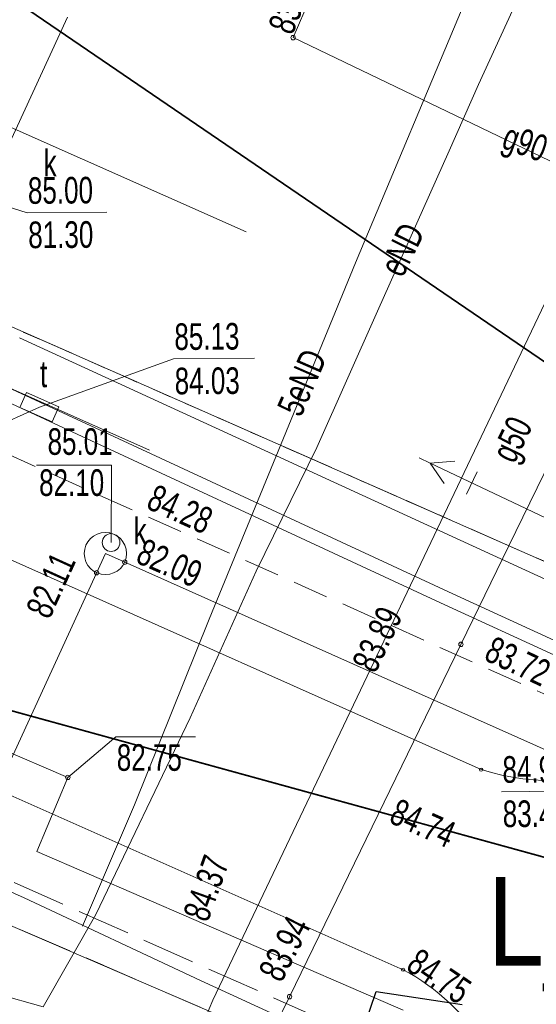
# Model space of a CAD drawing. Header units: metres. Extents: x -1013 to 1491576, y -5789570 to 1032.
# Tile 53 of 62: x 94 to 108, y -16 to 12. Entities that reach past the tile are written whole.
import ezdxf
from ezdxf.xclip import XClip

# ---------------------------------------------------------------- set-up
doc = ezdxf.new("R2010")
doc.units = ezdxf.units.M
doc.header["$MEASUREMENT"] = 0
doc.header["$XCLIPFRAME"] = 0
for name, pattern in [('2_KTCR02', [1.5, 1, -0.5]), ('2_KTJZ01', [2, 1.5, -0.5]), ('GUK', [2, 1.5, -0.5]), ('GUZ', [1, 0.5, -0.5])]:
    doc.linetypes.add(name, pattern=pattern)
doc.layers.add('700-L Mapa 1_1000 dwg', color=7, linetype='Continuous')
doc.layers.add('724-L Tabliczki_ znaki', color=7, linetype='Continuous')
for name, color, linetype, lineweight in [('703-L Płaszczyzny podejścia 2D3', 152, 'Continuous', 30), ('703-L Płaszczyzny podejścia 2D38', 171, 'Continuous', 35), ('704-L Płaszczyzny podejścia 3D38', 171, 'Continuous', 35), ('708-L Opisy_ numeracja obiektów85', 1, 'Continuous', 25), ('715-L Wymiary opisy dla 1_100085', 1, 'Continuous', 25), ('A-26_7_01', 7, 'Continuous', 13), ('ex_02_DXF_MZ_5_Dzialki7', 9, 'Continuous', 18), ('ex_02_DXF_MZ_5_Kontury3', 9, 'Continuous', 18), ('ex_02_DXF_MZ_5_KTCR_L_17', 9, 'Continuous', 18), ('ex_02_DXF_MZ_5_KTJZ_L_07', 9, 'Continuous', 18), ('ex_02_DXF_MZ_5_KTKR_L_07', 9, 'Continuous', 18), ('ex_02_DXF_MZ_5_RTPW_T_17', 9, 'Continuous', 18), ('ex_02_DXF_MZ_5_SUBK_L_034', 9, 'Continuous', 18), ('ex_02_DXF_MZ_5_SUOG_L_052', 9, 'Continuous', 18), ('ex_02_DXF_MZ_5_SUPC_D_L_1200', 9, 'Continuous', 18), ('ex_02_DXF_MZ_5_SUPE_D_L_31', 9, 'Continuous', 18), ('ex_02_DXF_MZ_5_SUPE_D_T_27', 9, 'Continuous', 18), ('ex_02_DXF_MZ_5_SUPE_E_T_31', 9, 'Continuous', 18), ('ex_02_DXF_MZ_5_SUPG_E_T_27', 9, 'Continuous', 18), ('ex_02_DXF_MZ_5_SUPG_L_252', 9, 'Continuous', 18), ('ex_02_DXF_MZ_5_SUPG_L_352', 9, 'Continuous', 18), ('ex_02_DXF_MZ_5_SUPK_L_434', 9, 'Continuous', 18), ('ex_02_DXF_MZ_5_SUPT_D_L_030', 9, 'Continuous', 18), ('ex_02_DXF_MZ_5_SUPW_L_05', 9, 'Continuous', 18), ('ex_02_DXF_MZ_5_SUTG_T_052', 9, 'Continuous', 18), ('ex_02_DXF_MZ_5_SUTK_T_034', 9, 'Continuous', 18), ('ex_02_DXF_MZ_5_SUTT_T_030', 9, 'Continuous', 18), ('ex_02_DXF_MZ_5_SUTW_T_05', 9, 'Continuous', 18), ('ex_02_DXF_MZ_5_SUUK_E_T_934', 9, 'Continuous', 18), ('ex_02_DXF_MZ_5_SUUK_T_234', 9, 'Continuous', 18), ('ex_02_DXF_MZ_5_SUUT_D_T_130', 9, 'Continuous', 18), ('ex_02_DXF_MZ_5_SUUT_E_T_930', 9, 'Continuous', 18), ('ex_02_DXF_MZ_5_Uzytki3', 9, 'Continuous', 18)]:
    doc.layers.add(name, color=color, linetype=linetype, lineweight=lineweight)
doc.styles.add('STYL_AUTOMATYCZNY_1', font='arial.ttf', dxfattribs={"width": 0.7})
doc.styles.add('STYL_AUTOMATYCZNY_3', font='ARIALN.TTF')
doc.dimstyles.new('STYL_AUTOMATYCZNY__1', dxfattribs={"dimtxt": 0.18, "dimasz": 0.9119999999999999, "dimexe": 0.18, "dimexo": 0.0625, "dimgap": 0, "dimtad": 0, "dimtih": 1, "dimtoh": 1, "dimdec": 4, "dimzin": 0, "dimdsep": 46, "dimcen": 0.09, "dimadec": 0, "dimazin": 0, "dimtfac": 1, "dimtdec": 4, "dimtmove": 0, "dimatfit": 3, "dimldrblk": 'ARROWHEAD_7', "dimfxl": 1, "dimtolj": 1, "dimtzin": 0, "dimarcsym": 0})
picture_1 = doc.add_image_def('image2.png', size_in_pixel=(300, 265))

# ---------------------------------------------------------------- blocks, each defined once
blk = doc.blocks.new('Rysunek_1_5', base_point=(-7447251.909729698, -5789835.32710067))
at = {"layer": 'ex_02_DXF_MZ_5_Dzialki7', "color": 9, "linetype": 'Continuous', "lineweight": 18}
for p, q in [((-42.32972969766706, 44.7128993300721), (161.1902703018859, -43.06710067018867)), ((118.5324703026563, -7.999100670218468), (16.01707030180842, 37.10399932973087))]:
    blk.add_line(p, q, dxfattribs=at)
at = {"layer": 'ex_02_DXF_MZ_5_Kontury3', "color": 9, "linetype": 'GUK', "lineweight": 18}
for p, q in [((-42.33102969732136, 44.71429933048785), (102.609970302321, -17.79190067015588)), ((62.51027030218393, 16.65289933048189), (104.4402703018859, -1.797100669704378)), ((104.4402703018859, -1.797100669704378), (124.9302703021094, -10.81710067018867))]:
    blk.add_line(p, q, dxfattribs=at)
at = {"layer": 'ex_02_DXF_MZ_5_KTCR_L_17', "color": 9, "linetype": '2_KTCR02', "lineweight": 18}
blk.add_line((111.7702703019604, -8.787100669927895), (9.370270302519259, 36.97289932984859), dxfattribs=at)
at = {"layer": 'ex_02_DXF_MZ_5_KTJZ_L_07', "color": 9, "linetype": '2_KTJZ01', "lineweight": 18}
blk.add_line((78.76027030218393, -6.057100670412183), (107.3602703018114, -18.77710067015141), dxfattribs=at)
at = {"layer": 'ex_02_DXF_MZ_5_KTKR_L_07', "color": 9, "linetype": 'Continuous', "lineweight": 18}
for p, q in [((106.5402703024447, -9.377100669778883), (26.14027030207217, 26.4628993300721)), ((79.65027030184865, -4.047100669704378), (104.3402703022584, -15.01710067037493))]:
    blk.add_line(p, q, dxfattribs=at)
for centre, radius, start, end in [((108.5540840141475, -2.957760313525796), 6.727806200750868, 252.5828173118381, 332.4732560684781), ((101.4639753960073, -20.42927245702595), 6.12900284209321, 1.703248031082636, 62.01162071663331)]:
    blk.add_arc(centre, radius, start, end, dxfattribs=at)
at = {"layer": 'ex_02_DXF_MZ_5_RTPW_T_17', "color": 9, "linetype": 'Continuous', "lineweight": 18}
for centre in [(106.5402703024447, -9.377100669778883), (104.3402703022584, -15.01710067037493)]:
    blk.add_circle(centre, 0.045, dxfattribs=at)
at = {"layer": 'ex_02_DXF_MZ_5_SUBK_L_034', "color": 9, "linetype": 'Continuous', "lineweight": 18}
blk.add_circle((95.95027030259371, -3.287100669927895), 0.5952184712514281, dxfattribs=at)
at = {"layer": 'ex_02_DXF_MZ_5_SUOG_L_052', "color": 9, "linetype": 'Continuous', "lineweight": 18}
blk.add_line((101.1402703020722, -15.77710067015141), (105.9702703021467, -5.847100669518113), dxfattribs=at)
at = {"layer": 'ex_02_DXF_MZ_5_SUPC_D_L_1200', "color": 9, "linetype": 'Continuous', "lineweight": 18}
blk.add_line((87.02125007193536, -5.16672897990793), (94.88332994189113, 11.82713470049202), dxfattribs=at)
at = {"layer": 'ex_02_DXF_MZ_5_SUPE_D_L_31', "color": 9, "linetype": 'Continuous', "lineweight": 18}
for p, q in [((106.465426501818, 9.927696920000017), (108.2285526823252, 13.77045193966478)), ((106.2068570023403, 12.56612121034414), (103.0004739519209, 4.902863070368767)), ((105.6384784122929, 8.061708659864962), (106.465426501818, 9.927696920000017)), ((103.6200550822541, 3.547096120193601), (105.6384784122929, 8.061708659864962)), ((103.0004739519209, 4.902863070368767), (98.87072571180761, -5.137108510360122)), ((101.9069305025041, -0.2953071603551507), (103.6200550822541, 3.547096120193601)), ((100.2013453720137, -3.787625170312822), (101.9069305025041, -0.2953071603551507)), ((98.34025523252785, -7.921095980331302), (100.2013453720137, -3.787625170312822)), ((98.87072571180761, -5.137108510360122), (96.76736209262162, -10.372384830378)), ((95.67898369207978, -13.46032440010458), (98.34025523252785, -7.921095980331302)), ((87.10411102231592, -10.02032028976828), (93.65554645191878, -12.99451365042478)), ((96.76736209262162, -10.372384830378), (95.3012922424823, -13.79301157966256)), ((93.65554645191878, -12.99451365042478), (98.63229288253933, -15.31972307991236)), ((94.19714803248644, -16.06098654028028), (95.67898369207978, -13.46032440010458)), ((94.19714803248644, -16.06098654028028), (89.74815187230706, -14.83216608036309)), ((98.63229288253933, -15.31972307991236), (102.9967002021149, -17.31920950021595))]:
    blk.add_line(p, q, dxfattribs=at)
at = {"layer": 'ex_02_DXF_MZ_5_SUPE_D_T_27', "color": 9, "linetype": 'Continuous', "lineweight": 18}
for p, q in [((105.100673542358, -0.7419117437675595), (104.7899774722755, -0.5945999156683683)), ((105.7983253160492, -0.6853447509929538), (105.100673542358, -0.7419117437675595)), ((112.6059466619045, -4.30042312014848), (105.100673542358, -0.7419117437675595)), ((105.4984321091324, -1.317850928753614), (105.100673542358, -0.7419117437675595)), ((106.1309382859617, -1.617744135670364), (106.4308314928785, -0.9852379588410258))]:
    blk.add_line(p, q, dxfattribs=at)
at = {"layer": 'ex_02_DXF_MZ_5_SUPG_L_252', "color": 9, "linetype": 'Continuous', "lineweight": 18}
blk.add_line((113.5102703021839, -6.387100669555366), (93.53027030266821, 2.792899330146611), dxfattribs=at)
at = {"layer": 'ex_02_DXF_MZ_5_SUPG_L_352', "color": 9, "linetype": 'Continuous', "lineweight": 18}
for p, q in [((105.4502703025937, 21.09289932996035), (101.240270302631, 11.25289933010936)), ((101.240270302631, 11.25289933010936), (111.8202703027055, 6.172899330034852)), ((107.3202703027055, -3.067100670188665), (111.8202703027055, 6.172899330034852)), ((105.9702703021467, -5.847100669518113), (107.3202703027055, -3.067100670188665)), ((105.9702703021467, -5.847100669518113), (101.1402703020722, -15.77710067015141)), ((101.1402703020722, -15.77710067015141), (97.58027030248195, -23.08710066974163))]:
    blk.add_line(p, q, dxfattribs=at)
at = {"layer": 'ex_02_DXF_MZ_5_SUPK_L_434', "color": 9, "linetype": 'Continuous', "lineweight": 18}
for p, q in [((95.95027030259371, -3.287100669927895), (92.33027030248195, -11.16710066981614)), ((126.4302703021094, -16.89710067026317), (95.95027030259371, -3.287100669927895))]:
    blk.add_line(p, q, dxfattribs=at)
at = {"layer": 'ex_02_DXF_MZ_5_SUPT_D_L_030', "color": 9, "linetype": 'Continuous', "lineweight": 18}
for p, q in [((98.97624079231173, -15.87735520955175), (113.1087736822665, 13.7947797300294)), ((105.3980444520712, -4.681155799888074), (79.22047525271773, 7.475840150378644)), ((84.43504958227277, 5.46233220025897), (105.7462271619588, -4.418682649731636)), ((93.17027030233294, 0.422899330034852), (94.0883224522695, 0.8398041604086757)), ((105.7462271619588, -4.418682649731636), (126.3447808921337, -13.93467647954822)), ((138.0360610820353, -19.6729729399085), (105.3980444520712, -4.681155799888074)), ((95.26694370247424, -24.55424388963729), (98.97624079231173, -15.87735520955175))]:
    blk.add_line(p, q, dxfattribs=at)
at = {"layer": 'ex_02_DXF_MZ_5_SUPW_L_05', "color": 9, "linetype": 'Continuous', "lineweight": 18}
for p, q in [((94.89027030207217, -9.597100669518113), (77.8602703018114, -2.297100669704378)), ((94.02027030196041, -11.68710067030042), (94.89027030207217, -9.597100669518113)), ((104.3402703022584, -16.15710067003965), (94.02027030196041, -11.68710067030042))]:
    blk.add_line(p, q, dxfattribs=at)
at = {"layer": 'ex_02_DXF_MZ_5_SUTG_T_052', "color": 9, "linetype": 'Continuous', "lineweight": 18}
for centre in [(101.240270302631, 11.25289933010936), (105.9702703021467, -5.847100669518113), (101.1402703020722, -15.77710067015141)]:
    blk.add_circle(centre, 0.0625, dxfattribs=at)
at = {"layer": 'ex_02_DXF_MZ_5_SUTK_T_034', "color": 9, "linetype": 'Continuous', "lineweight": 18}
for p, q in [((93.12835728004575, 6.513574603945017), (93.7397823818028, 6.31785712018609)), ((93.7397823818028, 6.31785712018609), (95.99256750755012, 6.333703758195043)), ((94.0041617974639, -0.7967348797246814), (96.12128935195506, -0.7967348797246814)), ((96.1102703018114, -2.977100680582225), (96.12128935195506, -0.7967348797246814))]:
    blk.add_line(p, q, dxfattribs=at)
for centre in [(96.49376787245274, -3.529784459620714), (95.70179712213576, -3.827975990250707)]:
    blk.add_circle(centre, 0.0625, dxfattribs=at)
at = {"layer": 'ex_02_DXF_MZ_5_SUTT_T_030', "color": 9, "linetype": 'Continuous', "lineweight": 18}
for p, q in [((94.08832376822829, 0.8398030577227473), (97.86780780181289, 2.19907374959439)), ((97.86780780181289, 2.19907374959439), (100.147734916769, 2.215111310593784)), ((107.1157152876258, -9.999563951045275), (109.3956424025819, -9.983526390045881))]:
    blk.add_line(p, q, dxfattribs=at)
at = {"layer": 'ex_02_DXF_MZ_5_SUTW_T_05', "color": 9, "linetype": 'Continuous', "lineweight": 18}
for p, q in [((94.89027030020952, -9.597100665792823), (96.23957712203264, -8.452118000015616)), ((96.23957712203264, -8.452118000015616), (98.49241798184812, -8.452118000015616))]:
    blk.add_line(p, q, dxfattribs=at)
blk.add_circle((94.89027030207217, -9.597100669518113), 0.0625, dxfattribs=at)
at = {"layer": 'ex_02_DXF_MZ_5_SUUK_T_234', "color": 9, "linetype": 'Continuous', "lineweight": 18}
blk.add_circle((96.1102703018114, -2.977100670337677), 0.25, dxfattribs=at)
at = {"layer": 'ex_02_DXF_MZ_5_SUUT_D_T_130', "color": 9, "linetype": 'Continuous', "lineweight": 18}
for p, q in [((93.72518261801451, 1.255260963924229), (93.53664895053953, 0.8283480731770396)), ((94.63999595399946, 0.8512602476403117), (93.72518261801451, 1.255260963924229)), ((94.45146228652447, 0.4243473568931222), (94.63999595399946, 0.8512602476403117)), ((93.53664895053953, 0.8283480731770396), (94.45146228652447, 0.4243473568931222))]:
    blk.add_line(p, q, dxfattribs=at)
at = {"layer": 'ex_02_DXF_MZ_5_Uzytki3', "color": 9, "linetype": 'GUZ', "lineweight": 18}
for p, q in [((-42.33102969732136, 44.71429933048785), (102.609970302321, -17.79190067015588)), ((62.51467030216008, 16.64919933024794), (104.4376703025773, -1.797700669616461)), ((104.4376703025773, -1.797700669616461), (124.9327703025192, -10.81440067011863))]:
    blk.add_line(p, q, dxfattribs=at)
at = {"layer": 'ex_02_DXF_MZ_5_RTPW_T_17', "color": 9, "linetype": 'Continuous', "lineweight": 18, "char_height": 0.75, "style": 'STYL_AUTOMATYCZNY_1'}
for s, insert, attachment_point, rotation in [('\\A1;{\\pql;\\fArial|b0|i0|c238|p0;\\W0.700000;84.74}', (104.21376646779, -10.16837643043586), 1, 336.03751078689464), ('\\A1;{\\pql;\\fArial|b0|i0|c238|p0;\\W0.700000;84.75}', (104.3819951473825, -15.00854296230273), 7, 326.22441401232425)]:
    blk.add_mtext(s, dxfattribs=dict(at, insert=insert, attachment_point=attachment_point, rotation=rotation))
at = {"layer": 'ex_02_DXF_MZ_5_SUPE_E_T_31', "color": 9, "linetype": 'Continuous', "lineweight": 18, "char_height": 0.75, "attachment_point": 4, "style": 'STYL_AUTOMATYCZNY_1'}
for s, insert, rotation in [('\\A1;{\\pql;\\fArial|b0|i0|c238|p0;\\W0.700000;eND}', (103.9907347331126, 4.620638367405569), 63.83310750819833), ('\\A1;{\\pql;\\fArial|b0|i0|c238|p0;\\W0.700000;5eND}', (101.1185747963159, 0.6732152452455), 66.44314135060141)]:
    blk.add_mtext(s, dxfattribs=dict(at, insert=insert, rotation=rotation))
at = {"layer": 'ex_02_DXF_MZ_5_SUPG_E_T_27', "color": 9, "linetype": 'Continuous', "lineweight": 18, "char_height": 0.75, "attachment_point": 7, "style": 'STYL_AUTOMATYCZNY_1'}
for s, insert, rotation in [('\\A1;{\\pql;\\fArial|b0|i0|c238|p0;\\W0.700000;g90}', (107.0044015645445, 7.942222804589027), 340.0674641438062), ('\\A1;{\\pql;\\fArial|b0|i0|c238|p0;\\W0.700000;g50}', (107.6864413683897, -0.8781568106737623), 64.49585436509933)]:
    blk.add_mtext(s, dxfattribs=dict(at, insert=insert, rotation=rotation))
at = {"layer": 'ex_02_DXF_MZ_5_SUTG_T_052', "color": 9, "linetype": 'Continuous', "lineweight": 18, "char_height": 0.75, "attachment_point": 7, "style": 'STYL_AUTOMATYCZNY_1'}
for s, insert, rotation in [('\\A1;{\\pql;\\fArial|b0|i0|c238|p0;\\W0.700000;83.86}', (101.2238146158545, 11.29179938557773), 68.04208849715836), ('\\A1;{\\pql;\\fArial|b0|i0|c238|p0;\\W0.700000;83.89}', (103.5656655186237, -6.696724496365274), 64.5655769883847), ('\\A1;{\\pql;\\fArial|b0|i0|c238|p0;\\W0.700000;83.94}', (100.9166513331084, -15.41379249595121), 62.62230609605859)]:
    blk.add_mtext(s, dxfattribs=dict(at, insert=insert, rotation=rotation))
at = {"layer": 'ex_02_DXF_MZ_5_SUTK_T_034', "color": 9, "linetype": 'Continuous', "lineweight": 18, "char_height": 0.75, "style": 'STYL_AUTOMATYCZNY_1'}
for s, insert, attachment_point, rotation in [('\\A1;{\\pql;\\fArial|b0|i0|c238|p0;\\W0.700000;85.00}', (93.76267257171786, 7.318042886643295), 1, 0.4030258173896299), ('\\A1;{\\pql;\\fArial|b0|i0|c238|p0;\\W0.700000;81.30}', (93.77146515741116, 6.068073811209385), 1, 0.4030258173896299), ('\\A1;{\\pql;\\fArial|b0|i0|c238|p0;\\W0.700000;82.09}', (96.7639132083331, -3.53578112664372), 7, 336.29115496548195), ('\\A1;{\\pql;\\fArial|b0|i0|c238|p0;\\W0.700000;82.11}', (93.68764207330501, -4.858393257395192), 1, 65.48035784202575)]:
    blk.add_mtext(s, dxfattribs=dict(at, insert=insert, attachment_point=attachment_point, rotation=rotation))
for s, insert, attachment_point in [('\\A1;{\\pql;\\fArial|b0|i0|c238|p0;\\W0.700000;85.01}', (94.31952935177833, -0.5164249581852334), 7), ('\\A1;{\\pql;\\fArial|b0|i0|c238|p0;\\W0.700000;82.10}', (94.08067174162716, -0.9142081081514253), 1)]:
    blk.add_mtext(s, dxfattribs=dict(at, insert=insert, attachment_point=attachment_point))
at = {"layer": 'ex_02_DXF_MZ_5_SUTT_T_030', "color": 9, "linetype": 'Continuous', "lineweight": 18, "char_height": 0.75, "style": 'STYL_AUTOMATYCZNY_1'}
for s, insert, attachment_point, rotation in [('\\A1;{\\pql;\\fArial|b0|i0|c238|p0;\\W0.700000;85.13}', (97.89069799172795, 3.199259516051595), 1, 0.4030258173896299), ('\\A1;{\\pql;\\fArial|b0|i0|c238|p0;\\W0.700000;84.03}', (97.89949057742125, 1.949290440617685), 1, 0.4030258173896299), ('\\A1;{\\pql;\\fArial|b0|i0|c238|p0;\\W0.700000;84.28}', (97.06067941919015, -2.004901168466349), 7, 335.4827355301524), ('\\A1;{\\pql;\\fArial|b0|i0|c238|p0;\\W0.700000;83.72}', (106.5819824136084, -6.279918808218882), 7, 334.8427280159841), ('\\A1;{\\pql;\\fArial|b0|i0|c238|p0;\\W0.700000;84.91}', (107.1386054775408, -8.99937818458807), 1, 0.4030258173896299), ('\\A1;{\\pql;\\fArial|b0|i0|c238|p0;\\W0.700000;83.47}', (107.1473980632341, -10.24934726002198), 1, 0.4030258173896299), ('\\A1;{\\pql;\\fArial|b0|i0|c238|p0;\\W0.700000;84.37}', (98.48252182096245, -13.58203273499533), 4, 70.26307483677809)]:
    blk.add_mtext(s, dxfattribs=dict(at, insert=insert, attachment_point=attachment_point, rotation=rotation))
at = {"layer": 'ex_02_DXF_MZ_5_SUTW_T_05', "color": 9, "linetype": 'Continuous', "lineweight": 18, "insert": (96.26950212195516, -9.421808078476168), "char_height": 0.75, "attachment_point": 7, "style": 'STYL_AUTOMATYCZNY_1'}
blk.add_mtext('\\A1;{\\pql;\\fArial|b0|i0|c238|p0;\\W0.700000;82.75}', dxfattribs=at)
at = {"layer": 'ex_02_DXF_MZ_5_SUUK_E_T_934', "color": 9, "linetype": 'Continuous', "lineweight": 18, "char_height": 0.75, "style": 'STYL_AUTOMATYCZNY_1'}
for insert, attachment_point in [((94.20735324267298, 8.096924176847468), 1), ((96.74654191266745, -3.027458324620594), 7)]:
    blk.add_mtext('\\A1;{\\pql;\\fArial|b0|i0|c238|p0;\\W0.700000;k}', dxfattribs=dict(at, insert=insert, attachment_point=attachment_point))
at = {"layer": 'ex_02_DXF_MZ_5_SUUT_E_T_930', "color": 9, "linetype": 'Continuous', "lineweight": 18, "insert": (94.10698755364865, 2.14994892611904), "char_height": 0.75, "attachment_point": 1, "style": 'STYL_AUTOMATYCZNY_1'}
blk.add_mtext('\\A1;{\\pql;\\fArial|b0|i0|c238|p0;\\W0.700000;t}', dxfattribs=at)
blk = doc.blocks.new('Rysunek_3_7', base_point=(90.22175947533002, 2.716591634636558))
at = {"layer": 'A-26_7_01', "color": 7, "lineweight": 13}
image = blk.add_image(picture_1, insert=(90.22175947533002, 2.716591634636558), size_in_units=(7.6200000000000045, 6.730999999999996), rotation=-23.899190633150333, dxfattribs=at)
image.set_boundary_path([(-0.5, -0.5), (299.5, 264.5)])
blk = doc.blocks.new('ARROWHEAD_7')
at = {"color": 0, "linetype": 'Continuous', "lineweight": 0}
for p, q in [((0, 0), (-1, 0)), ((-0.25, 0), (0.25, 0)), ((0, -0.25), (0, 0.25))]:
    blk.add_line(p, q, dxfattribs=at)
blk.add_circle((0, 0), 0.25, dxfattribs=at)

msp = doc.modelspace()

# ---------------------------------------------------------------- linework, layer by layer
at = {"layer": '703-L Płaszczyzny podejścia 2D3', "color": 152, "linetype": 'Continuous', "lineweight": 30}
msp.add_circle((8.227287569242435, 10.35503282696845), 1021.659312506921, dxfattribs=at)
at = {"layer": '703-L Płaszczyzny podejścia 2D38', "color": 171, "linetype": 'Continuous', "lineweight": 35}
msp.add_line((25.64933348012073, 10.87244387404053), (404.9356063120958, -93.37555726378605), dxfattribs=at)
at = {"layer": '704-L Płaszczyzny podejścia 3D38', "color": 171, "linetype": 'Continuous', "lineweight": 35, "flags": 128}
for points in [[(41.85448035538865, 47.44283100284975), (142.6528109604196, -21.28632254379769)], [(201.1545497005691, -37.36570575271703), (142.6528109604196, -21.28632254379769), (41.85448035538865, 47.44283100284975)], [(142.6528109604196, -21.28632254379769), (84.15107222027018, -5.206939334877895), (33.75190691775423, 29.15763743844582)], [(84.15107222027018, -5.206939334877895), (142.6528109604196, -21.28632254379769)]]:
    msp.add_lwpolyline(points, dxfattribs=at)

# ---------------------------------------------------------------- block references
at = {"layer": '700-L Mapa 1_1000 dwg', "color": 52, "linetype": 'Continuous', "lineweight": 25}
ref = msp.add_blockref('Rysunek_1_5', (-7447251.909729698, -5789835.32710067), dxfattribs=at)
XClip(ref).set_block_clipping_path([(-454.4097296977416, -337.8271006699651), (350.5902703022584, 167.1728993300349)])
at = {"layer": '724-L Tabliczki_ znaki', "color": 52, "linetype": 'Continuous', "lineweight": 25}
ref = msp.add_blockref('Rysunek_3_7', (90.22175947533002, 2.716591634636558), dxfattribs=at)
XClip(ref).set_block_clipping_path([(90.22175947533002, 2.716591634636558), (97.18841822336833, -0.3704888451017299), (99.91533931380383, 5.783393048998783), (92.9486805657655, 8.87047352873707)])

# ---------------------------------------------------------------- texts
at = {"layer": '708-L Opisy_ numeracja obiektów85', "color": 1, "linetype": 'Continuous', "lineweight": 25, "insert": (106.7252237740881, -15.62888266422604), "char_height": 2.5, "attachment_point": 7, "style": 'STYL_AUTOMATYCZNY_3'}
msp.add_mtext('\\A1;{\\pql;\\fArial Narrow|b0|i0|c238|p0;\\W1.000000;L_02}', dxfattribs=at)
at = {"layer": '715-L Wymiary opisy dla 1_100085', "color": 1, "linetype": 'Continuous', "lineweight": 25, "insert": (42.90533051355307, -13.84511841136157), "char_height": 2, "attachment_point": 7, "rotation": 336.1008093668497, "style": 'STYL_AUTOMATYCZNY_3'}
msp.add_mtext('\\A1;{\\pql;\\fArial Narrow|b0|i0|c238|p0;\\W1.000000;Główny kierunek \\fArial Narrow|b0|i0|c238|p0;\\W1.000000;startu (\\fArial Narrow|b0|i0|c238|p0;\\W1.000000;podejścia\\fArial Narrow|b0|i0|c238|p0;\\W1.000000;)\\fArial Narrow|b0|i0|c238|p0;\\W1.000000; 114,30°/294,3°}', dxfattribs=at)

# ---------------------------------------------------------------- leaders
at = {"layer": '708-L Opisy_ numeracja obiektów85', "color": 1, "linetype": 'Continuous', "lineweight": 25, "annotation_type": 0, "has_hookline": 1, "hookline_direction": 0, "text_width": 6.018518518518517}
msp.add_leader([(102.9967002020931, -17.31920950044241), (103.5840846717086, -15.62888266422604), (106.0052237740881, -15.9965326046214)], dimstyle='STYL_AUTOMATYCZNY__1', dxfattribs=at)

doc.saveas('drawing.dxf')
